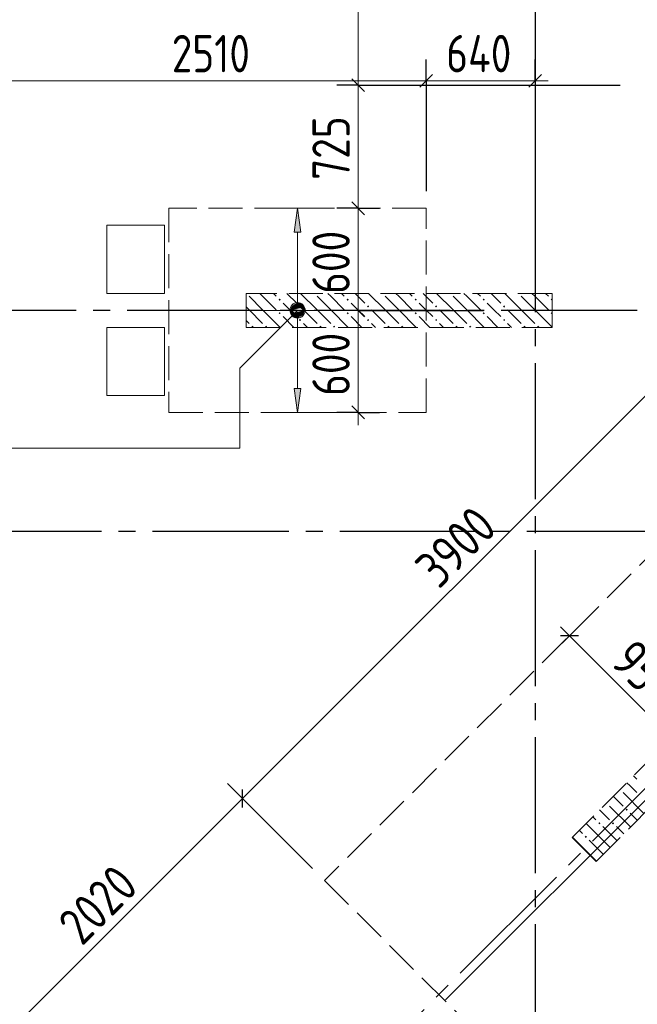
# Model space of a CAD drawing. Header units: millimetres. Extents: x 0 to 43617, y 0 to 59400.
# Tile 5 of 36: x 11592 to 15224, y 21748 to 27540. Entities that reach past the tile are written whole.
import ezdxf

# ---------------------------------------------------------------- set-up
doc = ezdxf.new("R2010")
doc.units = ezdxf.units.MM
doc.linetypes.add('______2', pattern=[270, 200, -70])
doc.linetypes.add('______5', pattern=[1100, 800, -100, 100, -100])
for name, color, linetype, lineweight in [('Standard', 7, 'Continuous', 25), ('ДОП Верх по У', 7, 'Continuous', 25), ('ЖБ Пилон', 180, 'Continuous', 25), ('Оси', 40, '______5', 18), ('Позиционная метка номер позиции', 7, 'Continuous', 13), ('Примечания', 7, 'Continuous', 25)]:
    doc.layers.add(name, color=color, linetype=linetype, lineweight=lineweight)
doc.layers.add('ЖБ Перекрытие верхний уровень', color=7, linetype='Continuous', lineweight=25, true_color=0xe0e0ff)
doc.styles.add('GOST 2.304-81', font='txt')

msp = doc.modelspace()

# ---------------------------------------------------------------- hatches: boundary and pattern name
at = {"layer": 'ДОП Верх по У', "linetype": 'Continuous', "lineweight": 13, "transparency": 33554687}
for points in [[(13246, 26290), (13226, 26430), (13206, 26290)], [(13188.5, 25830), (13263.5, 25830), (13258.2, 25848.7)], [(13188.5, 25830), (13258.2, 25848.7), (13193.8, 25848.7)], [(13193.8, 25811.2), (13263.5, 25830), (13188.5, 25830)], [(13193.8, 25848.7), (13258.2, 25848.7), (13244.7, 25862.2)], [(13193.8, 25848.7), (13244.7, 25862.2), (13207.3, 25862.2)], [(13193.8, 25811.2), (13258.2, 25811.2), (13263.5, 25830)], [(13207.3, 25862.2), (13244.7, 25862.2), (13226, 25867.5)], [(13207.3, 25797.7), (13258.2, 25811.2), (13193.8, 25811.2)], [(13207.3, 25797.7), (13244.7, 25797.7), (13258.2, 25811.2)], [(13244.7, 25797.7), (13207.3, 25797.7), (13226, 25792.5)]]:
    msp.add_hatch(color=7, dxfattribs=at).paths.add_polyline_path(points)
msp.add_hatch(color=7, dxfattribs=at).paths.add_polyline_path([(13246, 25370), (13226, 25230), (13206, 25370)], flags=16)
at = {"layer": 'ЖБ Пилон', "linetype": 'Continuous', "lineweight": 18, "transparency": 33554687}
for points in [[(12924.3, 25930), (12924, 25929.7), (12924, 25930)], [(13114.5, 25893.1), (13121, 25899.6), (13127.5, 25893.1), (13121, 25886.6)], [(13324.3, 25930), (13321, 25926.6), (13317.6, 25930)], [(13514.5, 25893.1), (13521, 25899.6), (13527.5, 25893.1), (13521, 25886.6)], [(13724.3, 25930), (13721, 25926.6), (13717.6, 25930)], [(13914.5, 25893.1), (13921, 25899.6), (13927.5, 25893.1), (13921, 25886.6)], [(14124.3, 25930), (14121, 25926.6), (14117.6, 25930)], [(14314.5, 25893.1), (14321, 25899.6), (14327.5, 25893.1), (14321, 25886.6)], [(14524.3, 25930), (14521, 25926.6), (14517.6, 25930)], [(14714.5, 25893.1), (14721, 25899.6), (14724, 25896.6), (14724, 25889.7), (14721, 25886.6)], [(13234.5, 25853.1), (13241, 25859.6), (13247.4, 25853.1), (13241, 25846.6)], [(13634.5, 25853.1), (13641, 25859.6), (13647.4, 25853.1), (13641, 25846.6)], [(14034.5, 25853.1), (14041, 25859.6), (14047.4, 25853.1), (14041, 25846.6)], [(14434.5, 25853.1), (14441, 25859.6), (14447.4, 25853.1), (14441, 25846.6)], [(13114.5, 25813.1), (13121, 25819.6), (13127.5, 25813.1), (13121, 25806.6)], [(13234.5, 25773.1), (13241, 25779.6), (13247.4, 25773.1), (13241, 25766.6)], [(13514.5, 25813.1), (13521, 25819.6), (13527.5, 25813.1), (13521, 25806.6)], [(13634.5, 25773.1), (13641, 25779.6), (13647.4, 25773.1), (13641, 25766.6)], [(13914.5, 25813.1), (13921, 25819.6), (13927.5, 25813.1), (13921, 25806.6)], [(14034.5, 25773.1), (14041, 25779.6), (14047.4, 25773.1), (14041, 25766.6)], [(14314.5, 25813.1), (14321, 25819.6), (14327.5, 25813.1), (14321, 25806.6)], [(14434.5, 25773.1), (14441, 25779.6), (14447.4, 25773.1), (14441, 25766.6)], [(14714.5, 25813.1), (14721, 25819.6), (14724, 25816.6), (14724, 25809.7), (14721, 25806.6)], [(12954.4, 25733.1), (12960.9, 25739.6), (12967.4, 25733.1), (12964.3, 25730), (12957.6, 25730)], [(13034.5, 25733.1), (13041, 25739.6), (13047.4, 25733.1), (13044.3, 25730), (13037.6, 25730)], [(13354.4, 25733.1), (13360.9, 25739.6), (13367.4, 25733.1), (13364.3, 25730), (13357.6, 25730)], [(13434.5, 25733.1), (13441, 25739.6), (13447.4, 25733.1), (13444.3, 25730), (13437.6, 25730)], [(13754.4, 25733.1), (13760.9, 25739.6), (13767.4, 25733.1), (13764.3, 25730), (13757.6, 25730)], [(13834.5, 25733.1), (13841, 25739.6), (13847.4, 25733.1), (13844.3, 25730), (13837.6, 25730)], [(14154.4, 25733.1), (14160.9, 25739.6), (14167.4, 25733.1), (14164.3, 25730), (14157.6, 25730)], [(14234.5, 25733.1), (14241, 25739.6), (14247.4, 25733.1), (14244.3, 25730), (14237.6, 25730)], [(14554.4, 25733.1), (14560.9, 25739.6), (14567.4, 25733.1), (14564.3, 25730), (14557.6, 25730)], [(14634.5, 25733.1), (14641, 25739.6), (14647.4, 25733.1), (14644.3, 25730), (14637.6, 25730)], [(15125.5, 23015), (15127.5, 23013.1), (15121, 23006.6), (15119, 23008.5)], [(15045.5, 22935), (15047.4, 22933.1), (15040.9, 22926.6), (15039, 22928.5)], [(15154.4, 22893.1), (15160.9, 22899.6), (15167.4, 22893.1), (15160.9, 22886.6)], [(14994.5, 22813.1), (15001, 22819.6), (15007.5, 22813.1), (15001, 22806.6)], [(15074.5, 22813.1), (15081, 22819.6), (15087.5, 22813.1), (15081, 22806.6)], [(14914.5, 22733.1), (14921, 22739.6), (14927.5, 22733.1), (14921, 22726.6)]]:
    msp.add_hatch(color=7, dxfattribs=at).paths.add_polyline_path(points, flags=16)
at = {"layer": 'Позиционная метка номер позиции', "linetype": 'Continuous', "lineweight": 13, "transparency": 33554687}
for points in [[(13257.8, 25798.2), (13194.2, 25861.8), (13182.7, 25841.5)], [(13257.8, 25798.2), (13182.7, 25841.5), (13237.4, 25786.7)], [(13237.4, 25786.7), (13182.7, 25841.5), (13182.7, 25818.5)], [(13269.3, 25818.5), (13214.5, 25873.3), (13194.2, 25861.8)], [(13269.3, 25818.5), (13194.2, 25861.8), (13257.8, 25798.2)], [(13269.3, 25841.5), (13237.4, 25873.3), (13214.5, 25873.3)], [(13269.3, 25841.5), (13214.5, 25873.3), (13269.3, 25818.5)], [(13237.4, 25873.3), (13269.3, 25841.5), (13257.8, 25861.8)], [(13237.4, 25786.7), (13182.7, 25818.5), (13214.5, 25786.7)], [(13214.5, 25786.7), (13182.7, 25818.5), (13194.2, 25798.2)]]:
    msp.add_hatch(color=7, dxfattribs=at).paths.add_polyline_path(points)

# ---------------------------------------------------------------- linework, layer by layer
at = {"layer": 'Standard', "color": 7, "linetype": 'Continuous', "lineweight": 13, "transparency": 33554687}
for p, q in [((13583.1, 27155), (13583.1, 28809.7)), ((14624, 27180), (13983.1, 27180)), ((14624, 27180), (14699, 27180)), ((13583.1, 26430), (13583.1, 27155)), ((13583.1, 25830), (13583.1, 26430)), ((12902.5, 22959.1), (15660.2, 25716.8)), ((13583.1, 25230), (13583.1, 25155)), ((14824.4, 23916), (14771.4, 23969)), ((15496.2, 23244.3), (14824.4, 23916)), ((11472.6, 21529.2), (12902.5, 22959.1))]:
    msp.add_line(p, q, dxfattribs=at)
at = {"layer": 'Standard', "color": 251, "linetype": 'Continuous', "lineweight": -3, "true_color": 0x656565, "transparency": 33554687}
for p, q in [((13983.1, 27180), (13983.1, 27305)), ((14624, 27180), (14624, 27305)), ((13983.1, 27180), (13983.1, 27055)), ((13983.1, 27180), (13983.1, 26530)), ((14624, 27180), (14624, 27055)), ((14624, 27180), (14624, 25930)), ((13583.1, 27155), (13458.1, 27155)), ((13583.1, 27155), (13708.1, 27155)), ((13583.1, 26430), (13458.1, 26430)), ((13583.1, 26430), (13708.1, 26430)), ((13583.1, 26430), (13583.1, 26430)), ((13583.1, 25830), (13458.1, 25830)), ((13583.1, 25830), (13708.1, 25830)), ((13583.1, 25230), (13458.1, 25230)), ((13583.1, 25230), (13708.1, 25230)), ((13583.1, 25230), (13583.1, 25230)), ((14824.4, 23916), (14912.8, 24004.4)), ((14824.4, 23916), (14736, 23827.6)), ((14824.4, 23916), (14824.4, 23916)), ((12902.5, 22959.1), (12814.1, 23047.5)), ((12902.5, 22959.1), (12990.9, 22870.7)), ((12902.5, 22959.1), (13314.3, 22547.3))]:
    msp.add_line(p, q, dxfattribs=at)
at = {"layer": 'Standard', "color": 7, "linetype": 'Continuous', "lineweight": 25, "transparency": 33554687}
for p, q in [((13620.6, 27117.5), (13545.6, 27192.5)), ((14020.6, 27217.5), (13945.6, 27142.5)), ((14661.5, 27217.5), (14586.5, 27142.5)), ((13620.6, 26392.5), (13545.6, 26467.5)), ((13620.6, 25792.5), (13545.6, 25867.5)), ((13620.6, 25192.5), (13545.6, 25267.5)), ((14877.4, 23916), (14771.4, 23916)), ((12902.5, 22906), (12902.5, 23012.1))]:
    msp.add_line(p, q, dxfattribs=at)
at = {"layer": 'Standard', "color": 7, "linetype": 'Continuous', "lineweight": 13, "transparency": 33554687}
for points in [[(13983.1, 27180), (13488.4, 27180), (13488.4, 27180), (11474, 27180)], [(13583.1, 25230), (13583.1, 25263.5), (13583.1, 25263.5), (13583.1, 25497.1), (13583.1, 25497.1), (13583.1, 25607.4), (13583.1, 25607.4), (13583.1, 25830)]]:
    msp.add_lwpolyline(points, dxfattribs=at)
at = {"layer": 'Standard', "color": 251, "linetype": 'Continuous', "lineweight": -3, "true_color": 0x656565, "transparency": 33554687}
for points in [[(13583.1, 27155), (13751.9, 27155), (13751.9, 27155), (13825, 27155), (13825, 27155), (15117.9, 27155), (15117.9, 27155), (15124, 27155)], [(13583.1, 25830), (13619.6, 25830), (13619.6, 25830), (13640.7, 25830), (13640.7, 25830), (14013.2, 25830), (14013.2, 25830), (14319.3, 25830)]]:
    msp.add_lwpolyline(points, dxfattribs=at)
at = {"layer": 'ДОП Верх по У', "color": 251, "linetype": 'Continuous', "lineweight": 13, "true_color": 0x494949, "transparency": 33554687}
for p, q in [((13226, 26430), (13126, 26430)), ((13226, 26430), (13206, 26290)), ((13246, 26290), (13226, 26430)), ((13226, 26430), (13326, 26430)), ((13226, 26430), (13226, 26430)), ((13206, 26290), (13246, 26290)), ((13226, 25860), (13226, 26290)), ((13188.5, 25830), (13188.5, 25830)), ((13263.5, 25830), (13263.5, 25830)), ((13226, 25370), (13226, 25800)), ((13226, 25230), (13206, 25370)), ((13206, 25370), (13246, 25370)), ((13246, 25370), (13226, 25230)), ((13226, 25230), (13126, 25230)), ((13226, 25230), (13326, 25230)), ((13226, 25230), (13226, 25230))]:
    msp.add_line(p, q, dxfattribs=at)
at = {"layer": 'ДОП Верх по У', "color": 7, "linetype": 'Continuous', "lineweight": 18, "transparency": 33554687}
for p, q in [((13976, 25830), (12476, 25830)), ((14096.3, 21773.7), (16845.6, 24522.9))]:
    msp.add_line(p, q, dxfattribs=at)
at = {"layer": 'ДОП Верх по У', "color": 251, "linetype": 'Continuous', "lineweight": 13, "true_color": 0x494949, "transparency": 33554687}
msp.add_circle((13226, 25830), 37.5, dxfattribs=at)
at = {"layer": 'ЖБ Перекрытие верхний уровень', "color": 7, "linetype": 'Continuous', "lineweight": 18, "transparency": 33554687}
for p, q in [((12444, 26330), (12104, 26330)), ((12104, 26330), (12104, 25930)), ((12444, 25930), (12444, 26330)), ((12104, 25930), (12444, 25930)), ((12444, 25730), (12104, 25730)), ((12104, 25730), (12104, 25330)), ((12444, 25330), (12444, 25730)), ((12104, 25330), (12444, 25330))]:
    msp.add_line(p, q, dxfattribs=at)
at = {"layer": 'ЖБ Пилон', "color": 253, "linetype": '______2', "lineweight": 13, "true_color": 0xa0a0a0, "transparency": 33554687}
for p, q in [((14724, 25930), (12924, 25930)), ((12924, 25930), (12924, 25730)), ((14724, 25730), (14724, 25930)), ((12924, 25730), (14724, 25730)), ((16112.9, 24002.4), (14840.1, 22729.7)), ((14981.6, 22588.2), (16254.4, 23861)), ((14840.1, 22729.7), (14981.6, 22588.2))]:
    msp.add_line(p, q, dxfattribs=at)
at = {"layer": 'ЖБ Пилон', "color": 9, "linetype": 'Continuous', "lineweight": 18, "true_color": 0xc7c7c7, "transparency": 33554687}
for p, q in [((12941, 25913.1), (13021, 25833.1)), ((13021, 25913.1), (13004.1, 25930)), ((13021, 25913.1), (13101, 25833.1)), ((13084.1, 25930), (13101, 25913.1)), ((13164.1, 25930), (13221, 25873.1)), ((13341, 25833.1), (13244.1, 25930)), ((13341, 25913.1), (13421, 25833.1)), ((13421, 25913.1), (13404.1, 25930)), ((13421, 25913.1), (13501, 25833.1)), ((13484.1, 25930), (13501, 25913.1)), ((13564.1, 25930), (13621, 25873.1)), ((13741, 25833.1), (13644.1, 25930)), ((13741, 25913.1), (13821, 25833.1)), ((13821, 25913.1), (13804.1, 25930)), ((13821, 25913.1), (13901, 25833.1)), ((13884.1, 25930), (13901, 25913.1)), ((13964.1, 25930), (14021, 25873.1)), ((14141, 25833.1), (14044.1, 25930)), ((14141, 25913.1), (14221, 25833.1)), ((14221, 25913.1), (14204.1, 25930)), ((14221, 25913.1), (14301, 25833.1)), ((14284.1, 25930), (14301, 25913.1)), ((14364.1, 25930), (14421, 25873.1)), ((14541, 25833.1), (14444.1, 25930)), ((14541, 25913.1), (14621, 25833.1)), ((14621, 25913.1), (14604.1, 25930)), ((14621, 25913.1), (14701, 25833.1)), ((14684.1, 25930), (14701, 25913.1)), ((12941, 25833.1), (12924, 25850.1)), ((12941, 25833.1), (13021, 25753.1)), ((13021, 25833.1), (13124.1, 25730)), ((13181, 25833.1), (13141, 25873.1)), ((13221, 25793.1), (13181, 25833.1)), ((13260.9, 25833.1), (13341, 25753.1)), ((13341, 25833.1), (13421, 25753.1)), ((13421, 25833.1), (13524.1, 25730)), ((13581, 25833.1), (13541, 25873.1)), ((13621, 25793.1), (13581, 25833.1)), ((13660.9, 25833.1), (13741, 25753.1)), ((13741, 25833.1), (13821, 25753.1)), ((13821, 25833.1), (13924.1, 25730)), ((13981, 25833.1), (13941, 25873.1)), ((14021, 25793.1), (13981, 25833.1)), ((14060.9, 25833.1), (14141, 25753.1)), ((14141, 25833.1), (14221, 25753.1)), ((14221, 25833.1), (14324.1, 25730)), ((14381, 25833.1), (14341, 25873.1)), ((14421, 25793.1), (14381, 25833.1)), ((14460.9, 25833.1), (14541, 25753.1)), ((14541, 25833.1), (14621, 25753.1)), ((14621, 25833.1), (14724, 25730.1)), ((13141, 25793.1), (13204.1, 25730)), ((13541, 25793.1), (13604.1, 25730)), ((13941, 25793.1), (14004.1, 25730)), ((14341, 25793.1), (14404.1, 25730)), ((12924, 25770.1), (12941, 25753.1)), ((13260.9, 25753.1), (13284.1, 25730)), ((13660.9, 25753.1), (13684.1, 25730)), ((14060.9, 25753.1), (14084.1, 25730)), ((14460.9, 25753.1), (14484.1, 25730)), ((15181, 23033.1), (15162.3, 23051.8)), ((15202.3, 23091.8), (15221, 23073.1)), ((15140.9, 22993.1), (15260.9, 22873.1)), ((15221, 22993.1), (15181, 23033.1)), ((15082.3, 22971.8), (15140.9, 22913.1)), ((15021, 22873.1), (15002.3, 22891.8)), ((15060.9, 22913.1), (15181, 22793.1)), ((14962.3, 22851.8), (14981, 22833.1)), ((15060.9, 22833.1), (15021, 22873.1)), ((15181, 22873.1), (15223.7, 22830.4)), ((14882.3, 22771.8), (14901, 22753.1)), ((15021, 22713.1), (14922.3, 22811.8)), ((15021, 22793.1), (15101, 22713.1)), ((15101, 22793.1), (15143.7, 22750.4)), ((14940.9, 22633.1), (14842.3, 22731.8)), ((14940.9, 22713.1), (15021, 22633.1)), ((15021, 22713.1), (15063.7, 22670.4)), ((14940.9, 22633.1), (14983.7, 22590.4)), ((15021, 22633.1), (15023.7, 22630.4))]:
    msp.add_line(p, q, dxfattribs=at)
at = {"layer": 'Оси', "color": 8, "linetype": '______5', "lineweight": -3, "transparency": 33554687}
for p, q in [((14624, 57420), (14624, 7100)), ((9515.6, 17263.7), (28171.9, 35920)), ((29524, 25830), (3600, 25830)), ((34074, 24530), (3600, 24530)), ((34074, 24530), (3600, 24530))]:
    msp.add_line(p, q, dxfattribs=at)
at = {"layer": 'Позиционная метка номер позиции', "color": 7, "linetype": 'Continuous', "lineweight": 13, "transparency": 33554687}
for p, q in [((13194.2, 25861.8), (13194.2, 25861.8)), ((13257.8, 25861.8), (13257.8, 25861.8)), ((13194.2, 25798.2), (13194.2, 25798.2)), ((13257.8, 25798.2), (13257.8, 25798.2))]:
    msp.add_line(p, q, dxfattribs=at)
msp.add_lwpolyline([(13226, 25830), (12886.6, 25490.6), (12886.6, 25020), (4920.5, 25020)], dxfattribs=at)
msp.add_circle((13226, 25830), 45, dxfattribs=at)
at = {"layer": 'Примечания', "color": 7, "linetype": '______2', "lineweight": 18, "transparency": 33554687}
for p, q in [((13983.1, 26430), (12469.3, 26430)), ((12469.3, 26430), (12469.3, 25230)), ((13983.1, 25230), (13983.1, 26430)), ((12469.3, 25230), (13983.1, 25230)), ((16142.7, 25234.3), (13385, 22476.6)), ((13385, 22476.6), (14728.5, 21133.1))]:
    msp.add_line(p, q, dxfattribs=at)

# ---------------------------------------------------------------- texts
at = {"layer": 'Standard', "color": 7, "linetype": 'Continuous', "lineweight": 25, "transparency": 33554687, "char_height": 220, "attachment_point": 7, "style": 'GOST 2.304-81'}
for s, insert, width in [('2510', (12486.2, 27230), 610.159), ('640', (14100.3, 27230), 531.967)]:
    msp.add_mtext(s, dxfattribs=dict(at, insert=insert, width=width))
for s, insert, width, rotation in [('725', (13533.1, 26597.1), 516.39, 90), ('600', (13533.1, 25926.7), 531.973, 90), ('600', (13533.1, 25326.7), 531.973, 90), ('3900', (14058, 24185.3), 657.054, 45), ('950', (15057.4, 23753.7), 516.388, 315), ('2020', (11958.7, 22086), 672.634, 45)]:
    msp.add_mtext(s, dxfattribs=dict(at, insert=insert, width=width, rotation=rotation))

doc.saveas('drawing.dxf')
